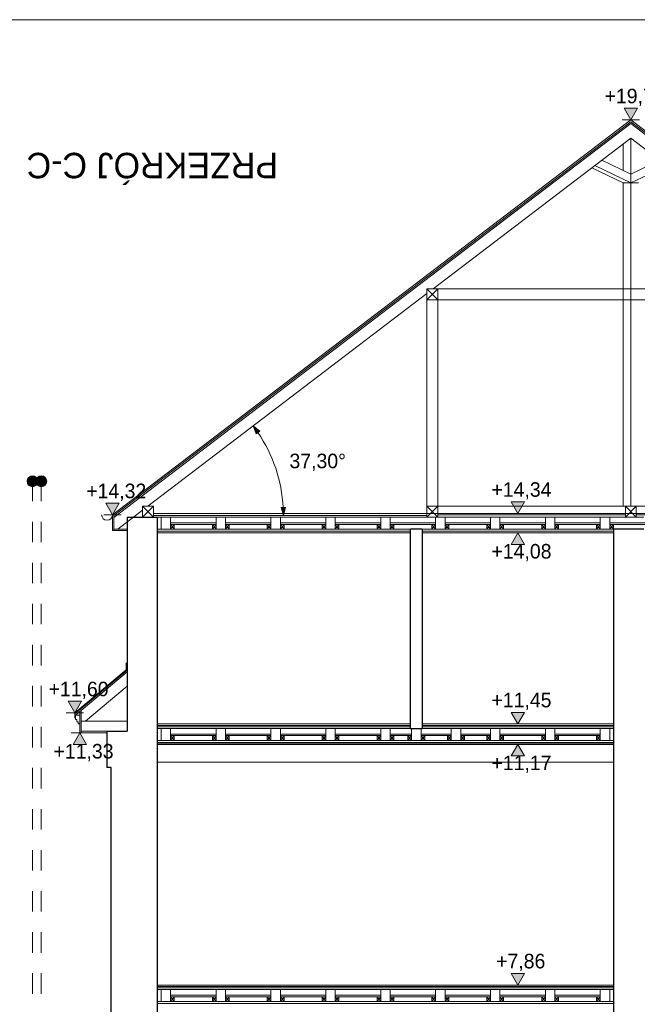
# Model space of a CAD drawing. Extents: x -394022 to -71759, y -12022 to 18278.
# Tile 61 of 91: x -173210 to -164714, y 4138 to 17678. Entities that reach past the tile are written whole.
import ezdxf

# ---------------------------------------------------------------- set-up
doc = ezdxf.new("R2010")
doc.units = 0
doc.header["$MEASUREMENT"] = 0
doc.linetypes.add('Dashed', pattern=[564.444447, 282.222223, -282.222223])
for name, color, linetype, lineweight in [('0_Nr_Pióra__21', 7, 'Continuous', 13), ('0_Nr_Pióra__5', 7, 'Continuous', 13), ('Arch opisy_Nr_Pióra__1', 7, 'Continuous', 25), ('Arch opisy_Nr_Pióra__21', 7, 'Continuous', 13), ('ARCH TABELA_Nr_Pióra__21', 7, 'Continuous', 13), ('Arch wymiary_Nr_Pióra__21', 7, 'Continuous', 13), ('INWENT DACH_Nr_Pióra__21', 7, 'Continuous', 13), ('INWENT DACH_Nr_Pióra__5', 7, 'Continuous', 13), ('INWENT KONST. DREWNIANA_Nr_Pióra__21', 7, 'Continuous', 13), ('INWENT STROPY_Nr_Pióra__21', 7, 'Continuous', 13), ('INWENT.ŚCIANY_Nr_Pióra__1', 7, 'Continuous', 25)]:
    doc.layers.add(name, color=color, linetype=linetype, lineweight=lineweight)
doc.layers.add('Arch opisy', color=7, linetype='Continuous')
doc.layers.add('Arch wymiary', color=7, linetype='Continuous')
doc.layers.add('Inwentaryzacja Konst._Nr_Pióra__24', color=7, linetype='Continuous', lineweight=13, true_color=0x029e21)
doc.layers.add('Inwentaryzacja Konst._Nr_Pióra__25', color=7, linetype='Continuous', lineweight=15, true_color=0x40a5ff)
doc.styles.add('GENERATED_STYLE_1', font='txt')
doc.styles.add('GENERATED_STYLE_4', font='txt')
doc.dimstyles.new('GENERATED_STYLE__1', dxfattribs={"dimtxt": 200, "dimasz": 110.144928, "dimexe": 0.18, "dimexo": 40, "dimgap": 0.09, "dimtad": 1, "dimtih": 1, "dimtoh": 1, "dimdec": 0, "dimzin": 0, "dimdsep": 46, "dimtxsty": 'GENERATED_STYLE_1', "dimblk": 'ARROWHEAD_5', "dimblk1": 'ARROWHEAD_5', "dimblk2": 'ARROWHEAD_5', "dimcen": 0.09, "dimclrd": 7, "dimclre": 7, "dimclrt": 7, "dimazin": 0, "dimtfac": 1, "dimtdec": 4, "dimtmove": 0, "dimatfit": 3, "dimfxl": 0, "dimtolj": 1, "dimtzin": 0, "dimarcsym": 0})

# ---------------------------------------------------------------- blocks, each defined once
blk = doc.blocks.new('Linia_45', base_point=(-172914, -5312))
at = {"layer": 'Arch opisy_Nr_Pióra__21', "linetype": 'Continuous'}
blk.add_hatch(color=256, dxfattribs=at).paths.add_polyline_path([(-172839, 11331), (-172844, 11359), (-172861, 11384), (-172885, 11400), (-172914, 11406), (-172942, 11400), (-172967, 11384), (-172983, 11359), (-172989, 11331), (-172983, 11302), (-172967, 11278), (-172942, 11261), (-172914, 11256), (-172885, 11261), (-172861, 11278), (-172844, 11302)], flags=0)
at = {"layer": 'Arch opisy_Nr_Pióra__21', "linetype": 'Dashed'}
blk.add_line((-172914, -5312), (-172914, 11256), dxfattribs=at)
at = {"layer": 'Arch opisy_Nr_Pióra__21', "linetype": 'Continuous'}
blk.add_circle((-172914, 11331), 75, dxfattribs=at)
blk = doc.blocks.new('Linia_46', base_point=(-173034, -5312))
at = {"layer": 'Arch opisy_Nr_Pióra__21', "linetype": 'Continuous'}
blk.add_hatch(color=256, dxfattribs=at).paths.add_polyline_path([(-172959, 11331), (-172964, 11359), (-172981, 11384), (-173005, 11400), (-173034, 11406), (-173062, 11400), (-173087, 11384), (-173103, 11359), (-173109, 11331), (-173103, 11302), (-173087, 11278), (-173062, 11261), (-173034, 11256), (-173005, 11261), (-172981, 11278), (-172964, 11302)], flags=0)
at = {"layer": 'Arch opisy_Nr_Pióra__21', "linetype": 'Dashed'}
blk.add_line((-173034, -5312), (-173034, 11256), dxfattribs=at)
at = {"layer": 'Arch opisy_Nr_Pióra__21', "linetype": 'Continuous'}
blk.add_circle((-173034, 11331), 75, dxfattribs=at)
blk = doc.blocks.new('Wymiary_53', base_point=(-172384, 7873))
at = {"layer": 'Arch wymiary_Nr_Pióra__21', "linetype": 'Continuous'}
blk.add_hatch(color=256, dxfattribs=at).paths.add_polyline_path([(-172384, 7873), (-172476, 7713), (-172291, 7713)], flags=0)
for p, q in [((-172384, 7873), (-172504, 7873)), ((-172384, 7873), (-172476, 7713)), ((-172384, 7873), (-172264, 7873)), ((-172291, 7713), (-172384, 7873)), ((-172476, 7713), (-172291, 7713))]:
    blk.add_line(p, q, dxfattribs=at)
at = {"layer": 'Arch wymiary_Nr_Pióra__21', "insert": (-172745, 7481), "char_height": 200, "attachment_point": 7, "style": 'GENERATED_STYLE_1'}
blk.add_mtext('{+11,33}', dxfattribs=at)
blk = doc.blocks.new('Wymiary_63', base_point=(-166358, 4403))
at = {"layer": 'Arch wymiary_Nr_Pióra__21', "linetype": 'Continuous'}
blk.add_hatch(color=256, dxfattribs=at).paths.add_polyline_path([(-166358, 4403), (-166451, 4563), (-166265, 4563)], flags=0)
for p, q in [((-166358, 4403), (-166451, 4563)), ((-166451, 4563), (-166265, 4563)), ((-166265, 4563), (-166358, 4403)), ((-166358, 4403), (-166478, 4403)), ((-166358, 4403), (-166238, 4403))]:
    blk.add_line(p, q, dxfattribs=at)
at = {"layer": 'Arch wymiary_Nr_Pióra__21', "insert": (-166656, 4595), "char_height": 200, "attachment_point": 7, "style": 'GENERATED_STYLE_1'}
blk.add_mtext('{+7,86}', dxfattribs=at)
blk = doc.blocks.new('Wymiary_64', base_point=(-166358, 7993))
at = {"layer": 'Arch wymiary_Nr_Pióra__21', "linetype": 'Continuous'}
blk.add_hatch(color=256, dxfattribs=at).paths.add_polyline_path([(-166358, 7993), (-166451, 8153), (-166265, 8153)], flags=0)
for p, q in [((-166358, 7993), (-166451, 8153)), ((-166451, 8153), (-166265, 8153)), ((-166265, 8153), (-166358, 7993)), ((-166358, 7993), (-166478, 7993)), ((-166358, 7993), (-166238, 7993))]:
    blk.add_line(p, q, dxfattribs=at)
at = {"layer": 'Arch wymiary_Nr_Pióra__21', "insert": (-166720, 8185), "char_height": 200, "attachment_point": 7, "style": 'GENERATED_STYLE_1'}
blk.add_mtext('{+11,45}', dxfattribs=at)
blk = doc.blocks.new('Wymiary_65', base_point=(-166358, 7713))
at = {"layer": 'Arch wymiary_Nr_Pióra__21', "linetype": 'Continuous'}
blk.add_hatch(color=256, dxfattribs=at).paths.add_polyline_path([(-166358, 7713), (-166451, 7553), (-166265, 7553)], flags=0)
for p, q in [((-166358, 7713), (-166478, 7713)), ((-166358, 7713), (-166451, 7553)), ((-166358, 7713), (-166238, 7713)), ((-166265, 7553), (-166358, 7713)), ((-166451, 7553), (-166265, 7553))]:
    blk.add_line(p, q, dxfattribs=at)
at = {"layer": 'Arch wymiary_Nr_Pióra__21', "insert": (-166720, 7321), "char_height": 200, "attachment_point": 7, "style": 'GENERATED_STYLE_1'}
blk.add_mtext('{+11,17}', dxfattribs=at)
blk = doc.blocks.new('Wymiary_66', base_point=(-166358, 10623))
at = {"layer": 'Arch wymiary_Nr_Pióra__21', "linetype": 'Continuous'}
blk.add_hatch(color=256, dxfattribs=at).paths.add_polyline_path([(-166358, 10623), (-166451, 10463), (-166265, 10463)], flags=0)
for p, q in [((-166358, 10623), (-166478, 10623)), ((-166358, 10623), (-166451, 10463)), ((-166358, 10623), (-166238, 10623)), ((-166265, 10463), (-166358, 10623)), ((-166451, 10463), (-166265, 10463))]:
    blk.add_line(p, q, dxfattribs=at)
at = {"layer": 'Arch wymiary_Nr_Pióra__21', "insert": (-166720, 10231), "char_height": 200, "attachment_point": 7, "style": 'GENERATED_STYLE_1'}
blk.add_mtext('{+14,08}', dxfattribs=at)
blk = doc.blocks.new('Wymiary_67', base_point=(-166358, 10888))
at = {"layer": 'Arch wymiary_Nr_Pióra__21', "linetype": 'Continuous'}
blk.add_hatch(color=256, dxfattribs=at).paths.add_polyline_path([(-166358, 10888), (-166451, 11048), (-166265, 11048)], flags=0)
for p, q in [((-166358, 10888), (-166451, 11048)), ((-166451, 11048), (-166265, 11048)), ((-166265, 11048), (-166358, 10888)), ((-166358, 10888), (-166478, 10888)), ((-166358, 10888), (-166238, 10888))]:
    blk.add_line(p, q, dxfattribs=at)
at = {"layer": 'Arch wymiary_Nr_Pióra__21', "insert": (-166720, 11080), "char_height": 200, "attachment_point": 7, "style": 'GENERATED_STYLE_1'}
blk.add_mtext('{+14,34}', dxfattribs=at)
blk = doc.blocks.new('Wymiary_68', base_point=(-171934, 10869))
at = {"layer": 'Arch wymiary_Nr_Pióra__21', "linetype": 'Continuous'}
blk.add_hatch(color=256, dxfattribs=at).paths.add_polyline_path([(-171934, 10869), (-172026, 11029), (-171841, 11029)], flags=0)
for p, q in [((-171934, 10869), (-172026, 11029)), ((-172026, 11029), (-171841, 11029)), ((-171841, 11029), (-171934, 10869)), ((-171934, 10869), (-172054, 10869)), ((-171934, 10869), (-171814, 10869))]:
    blk.add_line(p, q, dxfattribs=at)
at = {"layer": 'Arch wymiary_Nr_Pióra__21', "insert": (-172295, 11061), "char_height": 200, "attachment_point": 7, "style": 'GENERATED_STYLE_1'}
blk.add_mtext('{+14,32}', dxfattribs=at)
blk = doc.blocks.new('Wymiary_69', base_point=(-172452, 8145))
at = {"layer": 'Arch wymiary_Nr_Pióra__21', "linetype": 'Continuous'}
blk.add_hatch(color=256, dxfattribs=at).paths.add_polyline_path([(-172452, 8145), (-172545, 8305), (-172359, 8305)], flags=0)
for p, q in [((-172452, 8145), (-172545, 8305)), ((-172545, 8305), (-172359, 8305)), ((-172359, 8305), (-172452, 8145)), ((-172452, 8145), (-172572, 8145)), ((-172452, 8145), (-172332, 8145))]:
    blk.add_line(p, q, dxfattribs=at)
at = {"layer": 'Arch wymiary_Nr_Pióra__21', "insert": (-172813, 8337), "char_height": 200, "attachment_point": 7, "style": 'GENERATED_STYLE_1'}
blk.add_mtext('{+11,60}', dxfattribs=at)
blk = doc.blocks.new('Wymiary_70', base_point=(-164804, 16300))
at = {"layer": 'Arch wymiary_Nr_Pióra__21', "linetype": 'Continuous'}
blk.add_hatch(color=256, dxfattribs=at).paths.add_polyline_path([(-164804, 16300), (-164896, 16460), (-164711, 16460)], flags=0)
for p, q in [((-164804, 16300), (-164896, 16460)), ((-164896, 16460), (-164711, 16460)), ((-164711, 16460), (-164804, 16300)), ((-164804, 16300), (-164924, 16300)), ((-164804, 16300), (-164684, 16300))]:
    blk.add_line(p, q, dxfattribs=at)
at = {"layer": 'Arch wymiary_Nr_Pióra__21', "insert": (-165165, 16492), "char_height": 200, "attachment_point": 7, "style": 'GENERATED_STYLE_1'}
blk.add_mtext('{+19,75}', dxfattribs=at)
blk = doc.blocks.new('*D276')
at = {"layer": '0_Nr_Pióra__5', "linetype": 'Continuous'}
for points in [[(-169998, 12092), (-169908, 12018), (-169957, 11983)], [(-169582, 10858), (-169615, 10969), (-169555, 10971)]]:
    blk.add_hatch(color=256, dxfattribs=at).paths.add_polyline_path(points, flags=0)
for p, q in [((-169998, 12092), (-169908, 12018)), ((-169998, 12092), (-169957, 11983)), ((-169908, 12018), (-169957, 11983)), ((-169615, 10969), (-169555, 10971)), ((-169582, 10858), (-169615, 10969)), ((-169582, 10858), (-169555, 10971))]:
    blk.add_line(p, q, dxfattribs=at)
blk.add_arc((-171618, 10858), 2036, 3.1514, 34.1447, dxfattribs=at)
at = {"layer": '0_Nr_Pióra__21', "insert": (-169499, 11473), "char_height": 200, "attachment_point": 7, "style": 'GENERATED_STYLE_1'}
blk.add_mtext('{37,30°}', dxfattribs=at)
blk = doc.blocks.new('ARROWHEAD_5')
at = {"color": 0, "linetype": 'Continuous', "lineweight": 0}
blk.add_line((0, 0), (-1, 0), dxfattribs=at)
blk.add_solid([(-1, 0.2679), (0, 0), (-1, -0.2679), (-1, 0.2679)], dxfattribs=at)

msp = doc.modelspace()

# ---------------------------------------------------------------- linework, layer by layer
at = {"layer": 'ARCH TABELA_Nr_Pióra__21', "linetype": 'Continuous'}
msp.add_line((-198053.6, 17678.4), (-156253.6, 17678.4), dxfattribs=at)
at = {"layer": 'INWENT DACH_Nr_Pióra__21', "linetype": 'Continuous'}
for p, q in [((-171933.6, 10869), (-164803.6, 16299.8)), ((-171913.6, 10859), (-164803.6, 16274.6)), ((-157673.6, 10869), (-164803.6, 16299.8)), ((-157693.6, 10859), (-164803.6, 16274.6)), ((-171933.6, 10869), (-171933.6, 10653.2))]:
    msp.add_line(p, q, dxfattribs=at)
msp.add_arc((-172008.6, 10869), 75, 180, 0, dxfattribs=at)
at = {"layer": 'INWENT DACH_Nr_Pióra__5', "linetype": 'Continuous'}
for p, q in [((-171743.6, 8833.2), (-171743.6, 8739.8)), ((-171743.6, 8739.8), (-172452, 8145.4)), ((-171733.6, 8735.1), (-172452, 8132.3)), ((-172452, 8075), (-172452, 8145.4)), ((-172363.6, 8180.4), (-172443.6, 8113.3)), ((-172383.6, 8163.6), (-172383.6, 7873.2)), ((-172363.6, 8180.4), (-172363.6, 7873.2)), ((-172443.6, 8053.2), (-172443.6, 8113.3)), ((-172443.6, 8113.3), (-172383.6, 8113.3)), ((-172423.6, 8053.2), (-172443.6, 8053.2)), ((-172423.6, 8023.2), (-172423.6, 8053.2)), ((-172403.6, 8023.2), (-172423.6, 8023.2)), ((-172403.6, 7993.2), (-172403.6, 8023.2)), ((-172383.6, 7993.2), (-172403.6, 7993.2)), ((-172013.6, 7873.2), (-172383.6, 7873.2))]:
    msp.add_line(p, q, dxfattribs=at)
at = {"layer": 'INWENT KONST. DREWNIANA_Nr_Pióra__21', "linetype": 'Continuous'}
for p, q in [((-167608.6, 13828.2), (-167608.6, 13978.2)), ((-167458.6, 13978.2), (-167458.6, 13828.2)), ((-171518.6, 10988.2), (-171368.6, 10988.2)), ((-171368.6, 10838.2), (-171518.6, 10988.2)), ((-171518.6, 10988.2), (-171518.6, 10838.2)), ((-171368.6, 10988.2), (-171518.6, 10838.2)), ((-171368.6, 10838.2), (-171368.6, 10988.2)), ((-167608.6, 10838.2), (-167608.6, 10988.2)), ((-167458.6, 10988.2), (-167458.6, 10838.2)), ((-164878.6, 10988.2), (-164878.6, 10838.2)), ((-164728.6, 10838.2), (-164728.6, 10988.2)), ((-171913.6, 10859), (-171913.6, 10653.2)), ((-171518.6, 10838.2), (-171368.6, 10838.2)), ((-171733.6, 10653.2), (-171933.6, 10653.2)), ((-171733.6, 10673.2), (-171913.6, 10673.2))]:
    msp.add_line(p, q, dxfattribs=at)
at = {"layer": 'INWENT STROPY_Nr_Pióra__21', "linetype": 'Continuous'}
for p, q in [((-171368.6, 10888.2), (-158238.6, 10888.2)), ((-167608.6, 10858.2), (-171368.6, 10858.2)), ((-164878.6, 10868.2), (-167458.6, 10868.2)), ((-164728.6, 10868.2), (-162148.6, 10868.2)), ((-170508.6, 10758.2), (-171133.6, 10758.2)), ((-171133.6, 10673.2), (-171133.6, 10738.2)), ((-171133.6, 10738.2), (-171083.6, 10738.2)), ((-171083.6, 10673.2), (-171133.6, 10738.2)), ((-171083.6, 10738.2), (-171133.6, 10673.2)), ((-170508.6, 10738.2), (-171133.6, 10738.2)), ((-171083.6, 10738.2), (-171083.6, 10673.2)), ((-170558.6, 10673.2), (-170558.6, 10738.2)), ((-170558.6, 10738.2), (-170508.6, 10738.2)), ((-170508.6, 10673.2), (-170558.6, 10738.2)), ((-170508.6, 10738.2), (-170558.6, 10673.2)), ((-170508.6, 10738.2), (-170508.6, 10673.2)), ((-169753.6, 10758.2), (-170378.6, 10758.2)), ((-170378.6, 10673.2), (-170378.6, 10738.2)), ((-170378.6, 10738.2), (-170328.6, 10738.2)), ((-170328.6, 10673.2), (-170378.6, 10738.2)), ((-170328.6, 10738.2), (-170378.6, 10673.2)), ((-169753.6, 10738.2), (-170378.6, 10738.2)), ((-170328.6, 10738.2), (-170328.6, 10673.2)), ((-169803.6, 10673.2), (-169803.6, 10738.2)), ((-169803.6, 10738.2), (-169753.6, 10738.2)), ((-169753.6, 10673.2), (-169803.6, 10738.2)), ((-169753.6, 10738.2), (-169803.6, 10673.2)), ((-169753.6, 10738.2), (-169753.6, 10673.2)), ((-168998.6, 10758.2), (-169623.6, 10758.2)), ((-169623.6, 10673.2), (-169623.6, 10738.2)), ((-169623.6, 10738.2), (-169573.6, 10738.2)), ((-169573.6, 10673.2), (-169623.6, 10738.2)), ((-169573.6, 10738.2), (-169623.6, 10673.2)), ((-168998.6, 10738.2), (-169623.6, 10738.2)), ((-169573.6, 10738.2), (-169573.6, 10673.2)), ((-169048.6, 10673.2), (-169048.6, 10738.2)), ((-169048.6, 10738.2), (-168998.6, 10738.2)), ((-168998.6, 10673.2), (-169048.6, 10738.2)), ((-168998.6, 10738.2), (-169048.6, 10673.2)), ((-168998.6, 10738.2), (-168998.6, 10673.2)), ((-168243.6, 10758.2), (-168868.6, 10758.2)), ((-168868.6, 10673.2), (-168868.6, 10738.2)), ((-168868.6, 10738.2), (-168818.6, 10738.2)), ((-168818.6, 10673.2), (-168868.6, 10738.2)), ((-168818.6, 10738.2), (-168868.6, 10673.2)), ((-168243.6, 10738.2), (-168868.6, 10738.2)), ((-168818.6, 10738.2), (-168818.6, 10673.2)), ((-168293.6, 10673.2), (-168293.6, 10738.2)), ((-168293.6, 10738.2), (-168243.6, 10738.2)), ((-168243.6, 10673.2), (-168293.6, 10738.2)), ((-168243.6, 10738.2), (-168293.6, 10673.2)), ((-168243.6, 10738.2), (-168243.6, 10673.2)), ((-167488.6, 10758.2), (-168113.6, 10758.2)), ((-168113.6, 10673.2), (-168113.6, 10738.2)), ((-168113.6, 10738.2), (-168063.6, 10738.2)), ((-168063.6, 10673.2), (-168113.6, 10738.2)), ((-168063.6, 10738.2), (-168113.6, 10673.2)), ((-167488.6, 10738.2), (-168113.6, 10738.2)), ((-168063.6, 10738.2), (-168063.6, 10673.2)), ((-167538.6, 10673.2), (-167538.6, 10738.2)), ((-167538.6, 10738.2), (-167488.6, 10738.2)), ((-167488.6, 10673.2), (-167538.6, 10738.2)), ((-167488.6, 10738.2), (-167538.6, 10673.2)), ((-167488.6, 10738.2), (-167488.6, 10673.2)), ((-166733.6, 10758.2), (-167358.6, 10758.2)), ((-167358.6, 10673.2), (-167358.6, 10738.2)), ((-167358.6, 10738.2), (-167308.6, 10738.2)), ((-167308.6, 10673.2), (-167358.6, 10738.2)), ((-167308.6, 10738.2), (-167358.6, 10673.2)), ((-166733.6, 10738.2), (-167358.6, 10738.2)), ((-167308.6, 10738.2), (-167308.6, 10673.2)), ((-166783.6, 10673.2), (-166783.6, 10738.2)), ((-166783.6, 10738.2), (-166733.6, 10738.2)), ((-166733.6, 10673.2), (-166783.6, 10738.2)), ((-166733.6, 10738.2), (-166783.6, 10673.2)), ((-166733.6, 10738.2), (-166733.6, 10673.2)), ((-165978.6, 10758.2), (-166603.6, 10758.2)), ((-166603.6, 10673.2), (-166603.6, 10738.2)), ((-166603.6, 10738.2), (-166553.6, 10738.2)), ((-166553.6, 10673.2), (-166603.6, 10738.2)), ((-166553.6, 10738.2), (-166603.6, 10673.2)), ((-165978.6, 10738.2), (-166603.6, 10738.2)), ((-166553.6, 10738.2), (-166553.6, 10673.2)), ((-166028.6, 10673.2), (-166028.6, 10738.2)), ((-166028.6, 10738.2), (-165978.6, 10738.2)), ((-165978.6, 10673.2), (-166028.6, 10738.2)), ((-165978.6, 10738.2), (-166028.6, 10673.2)), ((-165978.6, 10738.2), (-165978.6, 10673.2)), ((-165223.6, 10758.2), (-165848.6, 10758.2)), ((-165848.6, 10673.2), (-165848.6, 10738.2)), ((-165848.6, 10738.2), (-165798.6, 10738.2)), ((-165798.6, 10673.2), (-165848.6, 10738.2)), ((-165798.6, 10738.2), (-165848.6, 10673.2)), ((-165223.6, 10738.2), (-165848.6, 10738.2)), ((-165798.6, 10738.2), (-165798.6, 10673.2)), ((-165273.6, 10673.2), (-165273.6, 10738.2)), ((-165273.6, 10738.2), (-165223.6, 10738.2)), ((-165223.6, 10673.2), (-165273.6, 10738.2)), ((-165223.6, 10738.2), (-165273.6, 10673.2)), ((-165223.6, 10738.2), (-165223.6, 10673.2)), ((-164513.6, 10758.2), (-165093.6, 10758.2)), ((-165093.6, 10673.2), (-165093.6, 10738.2)), ((-165093.6, 10738.2), (-165043.6, 10738.2)), ((-165043.6, 10673.2), (-165093.6, 10738.2)), ((-165043.6, 10738.2), (-165093.6, 10673.2)), ((-164513.6, 10738.2), (-165093.6, 10738.2)), ((-165043.6, 10738.2), (-165043.6, 10673.2)), ((-167833.6, 10643.2), (-171313.6, 10643.2)), ((-167833.6, 10623.2), (-171313.6, 10623.2)), ((-171083.6, 10673.2), (-171133.6, 10673.2)), ((-170508.6, 10673.2), (-170558.6, 10673.2)), ((-170328.6, 10673.2), (-170378.6, 10673.2)), ((-169753.6, 10673.2), (-169803.6, 10673.2)), ((-169573.6, 10673.2), (-169623.6, 10673.2)), ((-168998.6, 10673.2), (-169048.6, 10673.2)), ((-168818.6, 10673.2), (-168868.6, 10673.2)), ((-168243.6, 10673.2), (-168293.6, 10673.2)), ((-168063.6, 10673.2), (-168113.6, 10673.2)), ((-165043.6, 10643.2), (-167673.6, 10643.2)), ((-165043.6, 10623.2), (-167673.6, 10623.2)), ((-167488.6, 10673.2), (-167538.6, 10673.2)), ((-167308.6, 10673.2), (-167358.6, 10673.2)), ((-166733.6, 10673.2), (-166783.6, 10673.2)), ((-166553.6, 10673.2), (-166603.6, 10673.2)), ((-165978.6, 10673.2), (-166028.6, 10673.2)), ((-165798.6, 10673.2), (-165848.6, 10673.2)), ((-165223.6, 10673.2), (-165273.6, 10673.2)), ((-165043.6, 10673.2), (-165093.6, 10673.2)), ((-171313.6, 7993.2), (-167833.6, 7993.2)), ((-167673.6, 7993.2), (-165043.6, 7993.2)), ((-171313.6, 7973.2), (-167833.6, 7973.2)), ((-171313.6, 7953.2), (-167833.6, 7953.2)), ((-171313.6, 7933.2), (-165043.6, 7933.2)), ((-167673.6, 7973.2), (-165043.6, 7973.2)), ((-167673.6, 7953.2), (-165043.6, 7953.2)), ((-171313.6, 7768.2), (-165043.6, 7768.2)), ((-171313.6, 7738.2), (-165043.6, 7738.2)), ((-171313.6, 7718.2), (-165043.6, 7718.2)), ((-171133.6, 7853.2), (-170508.6, 7853.2)), ((-171083.6, 7833.2), (-171133.6, 7833.2)), ((-171133.6, 7833.2), (-171133.6, 7768.2)), ((-171133.6, 7768.2), (-171083.6, 7833.2)), ((-171133.6, 7833.2), (-171083.6, 7768.2)), ((-171133.6, 7833.2), (-170508.6, 7833.2)), ((-171133.6, 7768.2), (-171083.6, 7768.2)), ((-171083.6, 7768.2), (-171083.6, 7833.2)), ((-170508.6, 7833.2), (-170558.6, 7833.2)), ((-170558.6, 7833.2), (-170558.6, 7768.2)), ((-170558.6, 7768.2), (-170508.6, 7833.2)), ((-170558.6, 7833.2), (-170508.6, 7768.2)), ((-170558.6, 7768.2), (-170508.6, 7768.2)), ((-170508.6, 7768.2), (-170508.6, 7833.2)), ((-170378.6, 7853.2), (-169753.6, 7853.2)), ((-170328.6, 7833.2), (-170378.6, 7833.2)), ((-170378.6, 7833.2), (-170378.6, 7768.2)), ((-170378.6, 7768.2), (-170328.6, 7833.2)), ((-170378.6, 7833.2), (-170328.6, 7768.2)), ((-170378.6, 7833.2), (-169753.6, 7833.2)), ((-170378.6, 7768.2), (-170328.6, 7768.2)), ((-170328.6, 7768.2), (-170328.6, 7833.2)), ((-169753.6, 7833.2), (-169803.6, 7833.2)), ((-169803.6, 7833.2), (-169803.6, 7768.2)), ((-169803.6, 7768.2), (-169753.6, 7833.2)), ((-169803.6, 7833.2), (-169753.6, 7768.2)), ((-169803.6, 7768.2), (-169753.6, 7768.2)), ((-169753.6, 7768.2), (-169753.6, 7833.2)), ((-169623.6, 7853.2), (-168998.6, 7853.2)), ((-169573.6, 7833.2), (-169623.6, 7833.2)), ((-169623.6, 7833.2), (-169623.6, 7768.2)), ((-169623.6, 7768.2), (-169573.6, 7833.2)), ((-169623.6, 7833.2), (-169573.6, 7768.2)), ((-169623.6, 7833.2), (-168998.6, 7833.2)), ((-169623.6, 7768.2), (-169573.6, 7768.2)), ((-169573.6, 7768.2), (-169573.6, 7833.2)), ((-168998.6, 7833.2), (-169048.6, 7833.2)), ((-169048.6, 7833.2), (-169048.6, 7768.2)), ((-169048.6, 7768.2), (-168998.6, 7833.2)), ((-169048.6, 7833.2), (-168998.6, 7768.2)), ((-169048.6, 7768.2), (-168998.6, 7768.2)), ((-168998.6, 7768.2), (-168998.6, 7833.2)), ((-168868.6, 7853.2), (-168243.6, 7853.2)), ((-168818.6, 7833.2), (-168868.6, 7833.2)), ((-168868.6, 7833.2), (-168868.6, 7768.2)), ((-168868.6, 7768.2), (-168818.6, 7833.2)), ((-168868.6, 7833.2), (-168818.6, 7768.2)), ((-168868.6, 7833.2), (-168243.6, 7833.2)), ((-168868.6, 7768.2), (-168818.6, 7768.2)), ((-168818.6, 7768.2), (-168818.6, 7833.2)), ((-168243.6, 7833.2), (-168293.6, 7833.2)), ((-168293.6, 7833.2), (-168293.6, 7768.2)), ((-168293.6, 7768.2), (-168243.6, 7833.2)), ((-168293.6, 7833.2), (-168243.6, 7768.2)), ((-168293.6, 7768.2), (-168243.6, 7768.2)), ((-168243.6, 7768.2), (-168243.6, 7833.2)), ((-168113.6, 7853.2), (-167818.6, 7853.2)), ((-168063.6, 7833.2), (-168113.6, 7833.2)), ((-168113.6, 7833.2), (-168113.6, 7768.2)), ((-168113.6, 7768.2), (-168063.6, 7833.2)), ((-168113.6, 7833.2), (-168063.6, 7768.2)), ((-168113.6, 7833.2), (-167818.6, 7833.2)), ((-168113.6, 7768.2), (-168063.6, 7768.2)), ((-168063.6, 7768.2), (-168063.6, 7833.2)), ((-167818.6, 7833.2), (-167868.6, 7833.2)), ((-167868.6, 7833.2), (-167868.6, 7768.2)), ((-167868.6, 7768.2), (-167818.6, 7833.2)), ((-167868.6, 7833.2), (-167818.6, 7768.2)), ((-167868.6, 7768.2), (-167818.6, 7768.2)), ((-167818.6, 7768.2), (-167818.6, 7833.2)), ((-167688.6, 7853.2), (-167273.6, 7853.2)), ((-167638.6, 7833.2), (-167688.6, 7833.2)), ((-167688.6, 7833.2), (-167688.6, 7768.2)), ((-167688.6, 7768.2), (-167638.6, 7833.2)), ((-167688.6, 7833.2), (-167638.6, 7768.2)), ((-167688.6, 7833.2), (-167273.6, 7833.2)), ((-167688.6, 7768.2), (-167638.6, 7768.2)), ((-167638.6, 7768.2), (-167638.6, 7833.2)), ((-167273.6, 7833.2), (-167323.6, 7833.2)), ((-167323.6, 7833.2), (-167323.6, 7768.2)), ((-167323.6, 7768.2), (-167273.6, 7833.2)), ((-167323.6, 7833.2), (-167273.6, 7768.2)), ((-167323.6, 7768.2), (-167273.6, 7768.2)), ((-167273.6, 7768.2), (-167273.6, 7833.2)), ((-167143.6, 7853.2), (-166733.6, 7853.2)), ((-167093.6, 7833.2), (-167143.6, 7833.2)), ((-167143.6, 7833.2), (-167143.6, 7768.2)), ((-167143.6, 7768.2), (-167093.6, 7833.2)), ((-167143.6, 7833.2), (-167093.6, 7768.2)), ((-167143.6, 7833.2), (-166733.6, 7833.2)), ((-167143.6, 7768.2), (-167093.6, 7768.2)), ((-167093.6, 7768.2), (-167093.6, 7833.2)), ((-166733.6, 7833.2), (-166783.6, 7833.2)), ((-166783.6, 7833.2), (-166783.6, 7768.2)), ((-166783.6, 7768.2), (-166733.6, 7833.2)), ((-166783.6, 7833.2), (-166733.6, 7768.2)), ((-166783.6, 7768.2), (-166733.6, 7768.2)), ((-166733.6, 7768.2), (-166733.6, 7833.2)), ((-166603.6, 7853.2), (-165978.6, 7853.2)), ((-166553.6, 7833.2), (-166603.6, 7833.2)), ((-166603.6, 7833.2), (-166603.6, 7768.2)), ((-166603.6, 7768.2), (-166553.6, 7833.2)), ((-166603.6, 7833.2), (-166553.6, 7768.2)), ((-166603.6, 7833.2), (-165978.6, 7833.2)), ((-166603.6, 7768.2), (-166553.6, 7768.2)), ((-166553.6, 7768.2), (-166553.6, 7833.2)), ((-165978.6, 7833.2), (-166028.6, 7833.2)), ((-166028.6, 7833.2), (-166028.6, 7768.2)), ((-166028.6, 7768.2), (-165978.6, 7833.2)), ((-166028.6, 7833.2), (-165978.6, 7768.2)), ((-166028.6, 7768.2), (-165978.6, 7768.2)), ((-165978.6, 7768.2), (-165978.6, 7833.2)), ((-165848.6, 7853.2), (-165223.6, 7853.2)), ((-165798.6, 7833.2), (-165848.6, 7833.2)), ((-165848.6, 7833.2), (-165848.6, 7768.2)), ((-165848.6, 7768.2), (-165798.6, 7833.2)), ((-165848.6, 7833.2), (-165798.6, 7768.2)), ((-165848.6, 7833.2), (-165223.6, 7833.2)), ((-165848.6, 7768.2), (-165798.6, 7768.2)), ((-165798.6, 7768.2), (-165798.6, 7833.2)), ((-165223.6, 7833.2), (-165273.6, 7833.2)), ((-165273.6, 7833.2), (-165273.6, 7768.2)), ((-165273.6, 7768.2), (-165223.6, 7833.2)), ((-165273.6, 7833.2), (-165223.6, 7768.2)), ((-165273.6, 7768.2), (-165223.6, 7768.2)), ((-165223.6, 7768.2), (-165223.6, 7833.2)), ((-171313.6, 7713.2), (-165043.6, 7713.2)), ((-171313.6, 7468.2), (-165043.6, 7468.2)), ((-171313.6, 4403.2), (-165043.6, 4403.2)), ((-171313.6, 4383.2), (-165043.6, 4383.2)), ((-171313.6, 4363.2), (-165043.6, 4363.2)), ((-171313.6, 4343.2), (-165043.6, 4343.2)), ((-171133.6, 4263.2), (-170508.6, 4263.2)), ((-171083.6, 4243.2), (-171133.6, 4243.2)), ((-171133.6, 4243.2), (-171133.6, 4178.2)), ((-171133.6, 4178.2), (-171083.6, 4243.2)), ((-171133.6, 4243.2), (-171083.6, 4178.2)), ((-171133.6, 4243.2), (-170508.6, 4243.2)), ((-171083.6, 4178.2), (-171083.6, 4243.2)), ((-170508.6, 4243.2), (-170558.6, 4243.2)), ((-170558.6, 4243.2), (-170558.6, 4178.2)), ((-170558.6, 4178.2), (-170508.6, 4243.2)), ((-170558.6, 4243.2), (-170508.6, 4178.2)), ((-170508.6, 4178.2), (-170508.6, 4243.2)), ((-170378.6, 4263.2), (-169753.6, 4263.2)), ((-170328.6, 4243.2), (-170378.6, 4243.2)), ((-170378.6, 4243.2), (-170378.6, 4178.2)), ((-170378.6, 4178.2), (-170328.6, 4243.2)), ((-170378.6, 4243.2), (-170328.6, 4178.2)), ((-170378.6, 4243.2), (-169753.6, 4243.2)), ((-170328.6, 4178.2), (-170328.6, 4243.2)), ((-169753.6, 4243.2), (-169803.6, 4243.2)), ((-169803.6, 4243.2), (-169803.6, 4178.2)), ((-169803.6, 4178.2), (-169753.6, 4243.2)), ((-169803.6, 4243.2), (-169753.6, 4178.2)), ((-169753.6, 4178.2), (-169753.6, 4243.2)), ((-169623.6, 4263.2), (-168998.6, 4263.2)), ((-169573.6, 4243.2), (-169623.6, 4243.2)), ((-169623.6, 4243.2), (-169623.6, 4178.2)), ((-169623.6, 4178.2), (-169573.6, 4243.2)), ((-169623.6, 4243.2), (-169573.6, 4178.2)), ((-169623.6, 4243.2), (-168998.6, 4243.2)), ((-169573.6, 4178.2), (-169573.6, 4243.2)), ((-168998.6, 4243.2), (-169048.6, 4243.2)), ((-169048.6, 4243.2), (-169048.6, 4178.2)), ((-169048.6, 4178.2), (-168998.6, 4243.2)), ((-169048.6, 4243.2), (-168998.6, 4178.2)), ((-168998.6, 4178.2), (-168998.6, 4243.2)), ((-168868.6, 4263.2), (-168243.6, 4263.2)), ((-168818.6, 4243.2), (-168868.6, 4243.2)), ((-168868.6, 4243.2), (-168868.6, 4178.2)), ((-168868.6, 4178.2), (-168818.6, 4243.2)), ((-168868.6, 4243.2), (-168818.6, 4178.2)), ((-168868.6, 4243.2), (-168243.6, 4243.2)), ((-168818.6, 4178.2), (-168818.6, 4243.2)), ((-168243.6, 4243.2), (-168293.6, 4243.2)), ((-168293.6, 4243.2), (-168293.6, 4178.2)), ((-168293.6, 4178.2), (-168243.6, 4243.2)), ((-168293.6, 4243.2), (-168243.6, 4178.2)), ((-168243.6, 4178.2), (-168243.6, 4243.2)), ((-168113.6, 4263.2), (-167488.6, 4263.2)), ((-168063.6, 4243.2), (-168113.6, 4243.2)), ((-168113.6, 4243.2), (-168113.6, 4178.2)), ((-168113.6, 4178.2), (-168063.6, 4243.2)), ((-168113.6, 4243.2), (-168063.6, 4178.2)), ((-168113.6, 4243.2), (-167488.6, 4243.2)), ((-168063.6, 4178.2), (-168063.6, 4243.2)), ((-167488.6, 4243.2), (-167538.6, 4243.2)), ((-167538.6, 4243.2), (-167538.6, 4178.2)), ((-167538.6, 4178.2), (-167488.6, 4243.2)), ((-167538.6, 4243.2), (-167488.6, 4178.2)), ((-167488.6, 4178.2), (-167488.6, 4243.2)), ((-167358.6, 4263.2), (-166733.6, 4263.2)), ((-167308.6, 4243.2), (-167358.6, 4243.2)), ((-167358.6, 4243.2), (-167358.6, 4178.2)), ((-167358.6, 4178.2), (-167308.6, 4243.2)), ((-167358.6, 4243.2), (-167308.6, 4178.2)), ((-167358.6, 4243.2), (-166733.6, 4243.2)), ((-167308.6, 4178.2), (-167308.6, 4243.2)), ((-166733.6, 4243.2), (-166783.6, 4243.2)), ((-166783.6, 4243.2), (-166783.6, 4178.2)), ((-166783.6, 4178.2), (-166733.6, 4243.2)), ((-166783.6, 4243.2), (-166733.6, 4178.2)), ((-166733.6, 4178.2), (-166733.6, 4243.2)), ((-166603.6, 4263.2), (-165978.6, 4263.2)), ((-166553.6, 4243.2), (-166603.6, 4243.2)), ((-166603.6, 4243.2), (-166603.6, 4178.2)), ((-166603.6, 4178.2), (-166553.6, 4243.2)), ((-166603.6, 4243.2), (-166553.6, 4178.2)), ((-166603.6, 4243.2), (-165978.6, 4243.2)), ((-166553.6, 4178.2), (-166553.6, 4243.2)), ((-165978.6, 4243.2), (-166028.6, 4243.2)), ((-166028.6, 4243.2), (-166028.6, 4178.2)), ((-166028.6, 4178.2), (-165978.6, 4243.2)), ((-166028.6, 4243.2), (-165978.6, 4178.2)), ((-165978.6, 4178.2), (-165978.6, 4243.2)), ((-165848.6, 4263.2), (-165223.6, 4263.2)), ((-165798.6, 4243.2), (-165848.6, 4243.2)), ((-165848.6, 4243.2), (-165848.6, 4178.2)), ((-165848.6, 4178.2), (-165798.6, 4243.2)), ((-165848.6, 4243.2), (-165798.6, 4178.2)), ((-165848.6, 4243.2), (-165223.6, 4243.2)), ((-165798.6, 4178.2), (-165798.6, 4243.2)), ((-165223.6, 4243.2), (-165273.6, 4243.2)), ((-165273.6, 4243.2), (-165273.6, 4178.2)), ((-165273.6, 4178.2), (-165223.6, 4243.2)), ((-165273.6, 4243.2), (-165223.6, 4178.2)), ((-165223.6, 4178.2), (-165223.6, 4243.2)), ((-171313.6, 4178.2), (-165043.6, 4178.2)), ((-171313.6, 4148.2), (-165043.6, 4148.2)), ((-171133.6, 4178.2), (-171083.6, 4178.2)), ((-170558.6, 4178.2), (-170508.6, 4178.2)), ((-170378.6, 4178.2), (-170328.6, 4178.2)), ((-169803.6, 4178.2), (-169753.6, 4178.2)), ((-169623.6, 4178.2), (-169573.6, 4178.2)), ((-169048.6, 4178.2), (-168998.6, 4178.2)), ((-168868.6, 4178.2), (-168818.6, 4178.2)), ((-168293.6, 4178.2), (-168243.6, 4178.2)), ((-168113.6, 4178.2), (-168063.6, 4178.2)), ((-167538.6, 4178.2), (-167488.6, 4178.2)), ((-167358.6, 4178.2), (-167308.6, 4178.2)), ((-166783.6, 4178.2), (-166733.6, 4178.2)), ((-166603.6, 4178.2), (-166553.6, 4178.2)), ((-166028.6, 4178.2), (-165978.6, 4178.2)), ((-165848.6, 4178.2), (-165798.6, 4178.2)), ((-165273.6, 4178.2), (-165223.6, 4178.2))]:
    msp.add_line(p, q, dxfattribs=at)
at = {"layer": 'INWENT.ŚCIANY_Nr_Pióra__1', "linetype": 'Continuous'}
for p, q in [((-171733.6, 10838.2), (-171733.6, 7893.2)), ((-171733.6, 10838.2), (-171313.6, 10838.2)), ((-171313.6, -3251.8), (-171313.6, 10838.2)), ((-167833.6, 7933.2), (-167833.6, 10673.2)), ((-167673.6, 10673.2), (-167833.6, 10673.2)), ((-167673.6, 10673.2), (-167673.6, 7933.2)), ((-165043.6, 10673.2), (-165043.6, -3251.8)), ((-164623.6, 10673.2), (-165043.6, 10673.2)), ((-172013.6, 7893.2), (-172013.6, 7393.2)), ((-172013.6, 7893.2), (-171733.6, 7893.2)), ((-167833.6, 7933.2), (-167673.6, 7933.2)), ((-171953.6, 7393.2), (-172013.6, 7393.2)), ((-171953.6, -2050), (-171953.6, 7393.2))]:
    msp.add_line(p, q, dxfattribs=at)
at = {"layer": 'Inwentaryzacja Konst._Nr_Pióra__24', "linetype": 'Continuous'}
for p, q in [((-171913.6, 10833.9), (-164803.6, 16249.5)), ((-157693.6, 10833.9), (-164803.6, 16249.5)), ((-167521.5, 13978.2), (-164803.6, 16048.4)), ((-162085.7, 13978.2), (-164803.6, 16048.4)), ((-164803.6, 16048.4), (-164803.6, 10988.2)), ((-164907.3, 15969.4), (-164907.3, 15604.5)), ((-164803.6, 15554.9), (-165201.5, 15745.3)), ((-164803.6, 15554.9), (-164405.7, 15745.3)), ((-164907.3, 15434.9), (-165338.3, 15641.1)), ((-164803.6, 15434.9), (-165298.3, 15671.6)), ((-164803.6, 15434.9), (-164308.9, 15671.6)), ((-164803.6, 15434.9), (-164907.3, 15434.9)), ((-164907.3, 15434.9), (-164907.3, 10988.2)), ((-164803.6, 15434.9), (-164699.9, 15434.9)), ((-167458.6, 13978.2), (-167608.6, 13978.2)), ((-167608.6, 13828.2), (-167458.6, 13978.2)), ((-167608.6, 13978.2), (-167458.6, 13828.2)), ((-167608.6, 13978.2), (-167608.6, 10838.2)), ((-167608.6, 13978.2), (-161998.6, 13978.2)), ((-167458.6, 13978.2), (-167458.6, 10838.2)), ((-171447, 10988.2), (-167608.6, 13911.8)), ((-167458.6, 13828.2), (-167608.6, 13828.2)), ((-167608.6, 13828.2), (-161998.6, 13828.2)), ((-167458.6, 10988.2), (-167608.6, 10988.2)), ((-167608.6, 10838.2), (-167458.6, 10988.2)), ((-167608.6, 10988.2), (-167458.6, 10838.2)), ((-167458.6, 10988.2), (-162148.6, 10988.2)), ((-164878.6, 10988.2), (-164728.6, 10988.2)), ((-164728.6, 10838.2), (-164878.6, 10988.2)), ((-164728.6, 10988.2), (-164878.6, 10838.2)), ((-164878.6, 10988.2), (-164878.6, 10838.2)), ((-164728.6, 10988.2), (-164728.6, 10838.2)), ((-171913.6, 10673.2), (-171913.6, 10833.9)), ((-171860.6, 10673.2), (-171518.6, 10933.6)), ((-167458.6, 10838.2), (-167608.6, 10838.2)), ((-164878.6, 10838.2), (-164728.6, 10838.2)), ((-171733.6, 8709), (-172363.6, 8180.4)), ((-171733.6, 8513.2), (-172305.7, 8033.2)), ((-171733.6, 8033.2), (-172363.6, 8033.2)), ((-172363.6, 7893.2), (-172013.6, 7893.2))]:
    msp.add_line(p, q, dxfattribs=at)
at = {"layer": 'Inwentaryzacja Konst._Nr_Pióra__25', "linetype": 'Continuous'}
for p, q in [((-164623.6, 10838.2), (-171313.6, 10838.2)), ((-171263.6, 10673.2), (-171263.6, 10838.2)), ((-171263.6, 10838.2), (-171133.6, 10838.2)), ((-171133.6, 10838.2), (-171133.6, 10673.2)), ((-170508.6, 10673.2), (-170508.6, 10838.2)), ((-170508.6, 10838.2), (-170378.6, 10838.2)), ((-170378.6, 10838.2), (-170378.6, 10673.2)), ((-169753.6, 10673.2), (-169753.6, 10838.2)), ((-169753.6, 10838.2), (-169623.6, 10838.2)), ((-169623.6, 10838.2), (-169623.6, 10673.2)), ((-168998.6, 10673.2), (-168998.6, 10838.2)), ((-168998.6, 10838.2), (-168868.6, 10838.2)), ((-168868.6, 10838.2), (-168868.6, 10673.2)), ((-168243.6, 10673.2), (-168243.6, 10838.2)), ((-168243.6, 10838.2), (-168113.6, 10838.2)), ((-168113.6, 10838.2), (-168113.6, 10673.2)), ((-167488.6, 10673.2), (-167488.6, 10838.2)), ((-167488.6, 10838.2), (-167358.6, 10838.2)), ((-167358.6, 10838.2), (-167358.6, 10673.2)), ((-166733.6, 10673.2), (-166733.6, 10838.2)), ((-166733.6, 10838.2), (-166603.6, 10838.2)), ((-166603.6, 10838.2), (-166603.6, 10673.2)), ((-165978.6, 10673.2), (-165978.6, 10838.2)), ((-165978.6, 10838.2), (-165848.6, 10838.2)), ((-165848.6, 10838.2), (-165848.6, 10673.2)), ((-165223.6, 10673.2), (-165223.6, 10838.2)), ((-165223.6, 10838.2), (-165093.6, 10838.2)), ((-165093.6, 10838.2), (-165093.6, 10673.2)), ((-165043.6, 10673.2), (-171313.6, 10673.2)), ((-171133.6, 10673.2), (-171263.6, 10673.2)), ((-170378.6, 10673.2), (-170508.6, 10673.2)), ((-169623.6, 10673.2), (-169753.6, 10673.2)), ((-168868.6, 10673.2), (-168998.6, 10673.2)), ((-168113.6, 10673.2), (-168243.6, 10673.2)), ((-167358.6, 10673.2), (-167488.6, 10673.2)), ((-166603.6, 10673.2), (-166733.6, 10673.2)), ((-165848.6, 10673.2), (-165978.6, 10673.2)), ((-165093.6, 10673.2), (-165223.6, 10673.2)), ((-171133.6, 7933.2), (-171263.6, 7933.2)), ((-171263.6, 7933.2), (-171263.6, 7768.2)), ((-171133.6, 7768.2), (-171133.6, 7933.2)), ((-170378.6, 7933.2), (-170508.6, 7933.2)), ((-170508.6, 7933.2), (-170508.6, 7768.2)), ((-170378.6, 7768.2), (-170378.6, 7933.2)), ((-169623.6, 7933.2), (-169753.6, 7933.2)), ((-169753.6, 7933.2), (-169753.6, 7768.2)), ((-169623.6, 7768.2), (-169623.6, 7933.2)), ((-168868.6, 7933.2), (-168998.6, 7933.2)), ((-168998.6, 7933.2), (-168998.6, 7768.2)), ((-168868.6, 7768.2), (-168868.6, 7933.2)), ((-168113.6, 7933.2), (-168243.6, 7933.2)), ((-168243.6, 7933.2), (-168243.6, 7768.2)), ((-168113.6, 7768.2), (-168113.6, 7933.2)), ((-167688.6, 7933.2), (-167818.6, 7933.2)), ((-167818.6, 7933.2), (-167818.6, 7768.2)), ((-167688.6, 7768.2), (-167688.6, 7933.2)), ((-167143.6, 7933.2), (-167273.6, 7933.2)), ((-167273.6, 7933.2), (-167273.6, 7768.2)), ((-167143.6, 7768.2), (-167143.6, 7933.2)), ((-166603.6, 7933.2), (-166733.6, 7933.2)), ((-166733.6, 7933.2), (-166733.6, 7768.2)), ((-166603.6, 7768.2), (-166603.6, 7933.2)), ((-165848.6, 7933.2), (-165978.6, 7933.2)), ((-165978.6, 7933.2), (-165978.6, 7768.2)), ((-165848.6, 7768.2), (-165848.6, 7933.2)), ((-165093.6, 7933.2), (-165223.6, 7933.2)), ((-165223.6, 7933.2), (-165223.6, 7768.2)), ((-165093.6, 7768.2), (-165093.6, 7933.2)), ((-171263.6, 7768.2), (-171133.6, 7768.2)), ((-170508.6, 7768.2), (-170378.6, 7768.2)), ((-169753.6, 7768.2), (-169623.6, 7768.2)), ((-168998.6, 7768.2), (-168868.6, 7768.2)), ((-168243.6, 7768.2), (-168113.6, 7768.2)), ((-167818.6, 7768.2), (-167688.6, 7768.2)), ((-167273.6, 7768.2), (-167143.6, 7768.2)), ((-166733.6, 7768.2), (-166603.6, 7768.2)), ((-165978.6, 7768.2), (-165848.6, 7768.2)), ((-165223.6, 7768.2), (-165093.6, 7768.2)), ((-171133.6, 4343.2), (-171263.6, 4343.2)), ((-171263.6, 4343.2), (-171263.6, 4178.2)), ((-171133.6, 4178.2), (-171133.6, 4343.2)), ((-170378.6, 4343.2), (-170508.6, 4343.2)), ((-170508.6, 4343.2), (-170508.6, 4178.2)), ((-170378.6, 4178.2), (-170378.6, 4343.2)), ((-169623.6, 4343.2), (-169753.6, 4343.2)), ((-169753.6, 4343.2), (-169753.6, 4178.2)), ((-169623.6, 4178.2), (-169623.6, 4343.2)), ((-168868.6, 4343.2), (-168998.6, 4343.2)), ((-168998.6, 4343.2), (-168998.6, 4178.2)), ((-168868.6, 4178.2), (-168868.6, 4343.2)), ((-168113.6, 4343.2), (-168243.6, 4343.2)), ((-168243.6, 4343.2), (-168243.6, 4178.2)), ((-168113.6, 4178.2), (-168113.6, 4343.2)), ((-167358.6, 4343.2), (-167488.6, 4343.2)), ((-167488.6, 4343.2), (-167488.6, 4178.2)), ((-167358.6, 4178.2), (-167358.6, 4343.2)), ((-166603.6, 4343.2), (-166733.6, 4343.2)), ((-166733.6, 4343.2), (-166733.6, 4178.2)), ((-166603.6, 4178.2), (-166603.6, 4343.2)), ((-165848.6, 4343.2), (-165978.6, 4343.2)), ((-165978.6, 4343.2), (-165978.6, 4178.2)), ((-165848.6, 4178.2), (-165848.6, 4343.2)), ((-165093.6, 4343.2), (-165223.6, 4343.2)), ((-165223.6, 4343.2), (-165223.6, 4178.2)), ((-165093.6, 4178.2), (-165093.6, 4343.2)), ((-171263.6, 4178.2), (-171133.6, 4178.2)), ((-170508.6, 4178.2), (-170378.6, 4178.2)), ((-169753.6, 4178.2), (-169623.6, 4178.2)), ((-168998.6, 4178.2), (-168868.6, 4178.2)), ((-168243.6, 4178.2), (-168113.6, 4178.2)), ((-167488.6, 4178.2), (-167358.6, 4178.2)), ((-166733.6, 4178.2), (-166603.6, 4178.2)), ((-165978.6, 4178.2), (-165848.6, 4178.2)), ((-165223.6, 4178.2), (-165093.6, 4178.2))]:
    msp.add_line(p, q, dxfattribs=at)

# ---------------------------------------------------------------- block references
at = {"layer": 'Arch opisy', "linetype": 'Dashed'}
for name, p in [('Linia_46', (-173033.6, -5311.8)), ('Linia_45', (-172913.6, -5311.8))]:
    msp.add_blockref(name, p, dxfattribs=at)
at = {"layer": 'Arch wymiary', "linetype": 'Continuous'}
for name, p in [('Wymiary_70', (-164803.6, 16299.8)), ('Wymiary_68', (-171933.6, 10869)), ('Wymiary_67', (-166358.2, 10888.2)), ('Wymiary_66', (-166358.2, 10623.2)), ('Wymiary_69', (-172452, 8145.4)), ('Wymiary_64', (-166358.2, 7993.2)), ('Wymiary_53', (-172383.6, 7873.2)), ('Wymiary_65', (-166358.2, 7713.2)), ('Wymiary_63', (-166358.2, 4403.2))]:
    msp.add_blockref(name, p, dxfattribs=at)

# ---------------------------------------------------------------- texts
at = {"layer": 'Arch opisy_Nr_Pióra__1', "linetype": 'Continuous', "insert": (-173115, 15497.8), "char_height": 350, "attachment_point": 3, "rotation": 180, "style": 'GENERATED_STYLE_4'}
msp.add_mtext('{PRZEKRÓJ C-C}', dxfattribs=at)

# ---------------------------------------------------------------- dimensions: what is measured, and where the dimension line sits
at = {"linetype": 'Continuous'}
dim = msp.add_angular_dim_3p(base=(-169688.7, 11509.1), center=(-171617.7, 10858.2), p1=(-167608.6, 13911.8), p2=(-167608.6, 10858.2), dimstyle='GENERATED_STYLE__1', dxfattribs=at)
dim.commit()
dim.dimension.update_dxf_attribs({"geometry": '*D276', "text_midpoint": (-169102.4, 11573.1), "dimtype": 165})

doc.saveas('drawing.dxf')
